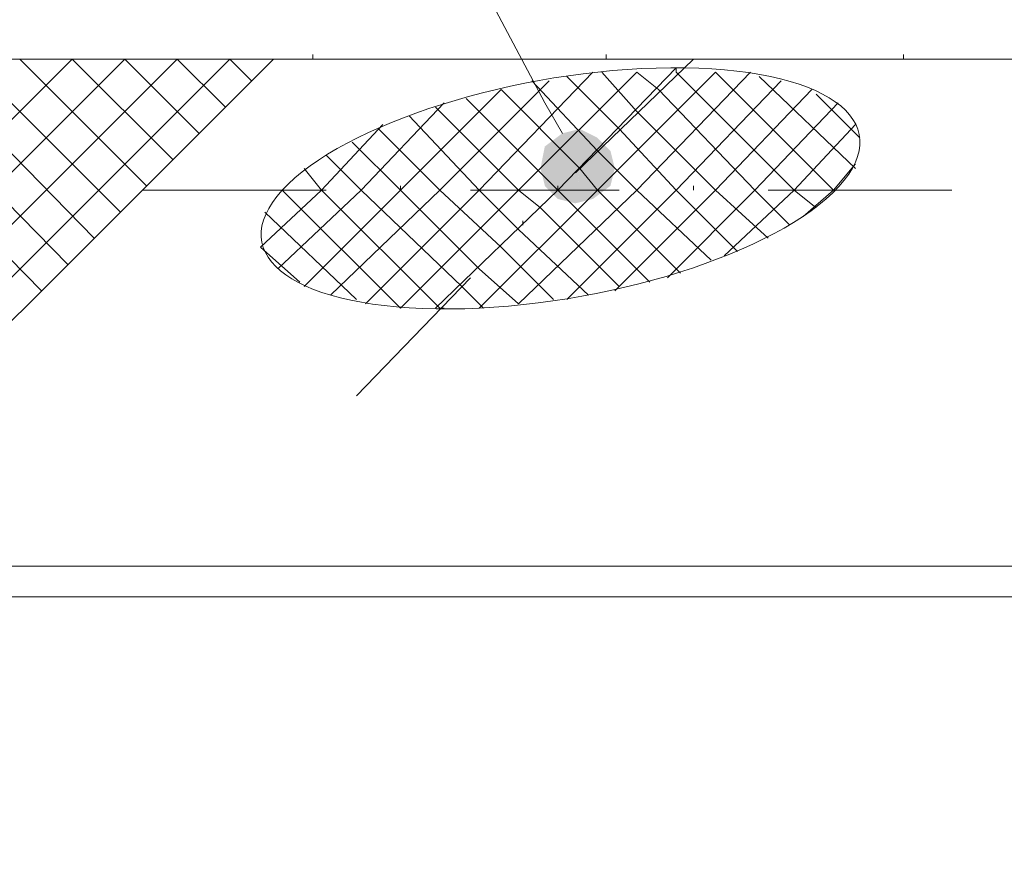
# Model space of a CAD drawing. Extents: x 309 to 1068, y 854 to 1368.
# Tile 43 of 82: x 464 to 479, y 1013 to 1026. Entities that reach past the tile are written whole.
import ezdxf

# ---------------------------------------------------------------- set-up
doc = ezdxf.new("R2010")
doc.units = 0
doc.layers.get('0').update_dxf_attribs({"linetype": 'CONTINUOUS'})
doc.layers.add('PDF_Geometry', color=7, linetype='CONTINUOUS', true_color=0xffffff)

msp = doc.modelspace()

# ---------------------------------------------------------------- linework, layer by layer
at = {"lineweight": 20}
msp.add_lwpolyline([(392.768534, 972.043478), (445.95277, 1025.227764), (565.635095, 1025.227764), (565.635095, 1000.111284), (512.450624, 946.926687), (458.442665, 946.926687)], dxfattribs=at)
at = {"layer": 'PDF_Geometry', "color": 0, "lineweight": 15}
for points in [[(472.510887, 1024.061382), (472.236199, 1024.541851), (464.413231, 1039.295757)], [(460.021227, 1017.267539), (467.98154, 1025.227852)], [(482.324632, 1017.267455), (460.021037, 1017.267455)], [(459.540475, 1016.786973), (482.118288, 1016.786973), (482.186725, 1016.512755), (482.324538, 1016.306505), (482.52985, 1016.16963), (482.873444, 1016.032286), (483.2161, 1015.894942), (483.628132, 1015.826505)]]:
    msp.add_lwpolyline(points, dxfattribs=at)
at = {"layer": 'PDF_Geometry', "color": 252, "lineweight": 5}
for points in [[(468.59916, 1025.227764), (468.59916, 1025.29667)], [(473.197125, 1025.227764), (473.197125, 1025.29667)], [(477.863532, 1025.227764), (477.863532, 1025.29667)], [(406.562398, 966.965234), (411.640371, 972.043672), (464.824742, 1025.227578)], [(407.385522, 966.965234), (412.463959, 972.043672), (465.648337, 1025.227578)], [(408.209117, 966.965234), (413.287554, 972.043672), (466.471933, 1025.227578)], [(409.032713, 966.965234), (414.110678, 972.043672), (467.295056, 1025.227578)], [(464.344599, 1021.590969), (460.776006, 1025.227531)], [(464.756163, 1022.002532), (461.5996, 1025.227531)], [(465.168193, 1022.414563), (462.423194, 1025.227531)], [(465.579757, 1022.826126), (463.177882, 1025.227531)], [(465.99132, 1023.23769), (464.001475, 1025.227531)], [(466.40335, 1023.64972), (464.825069, 1025.227531)], [(467.432442, 1025.227764), (465.099471, 1025.227764)], [(466.814912, 1024.061282), (465.648194, 1025.227531)], [(467.226942, 1024.473312), (466.471786, 1025.227531)], [(467.638507, 1024.884877), (467.295382, 1025.227531)], [(472.098843, 1025.227764), (469.765878, 1025.227764)], [(476.696814, 1025.227764), (474.363843, 1025.227764)], [(481.363221, 1025.227764), (479.03025, 1025.227764)], [(468.118832, 1023.168959), (469.971801, 1021.316459), (471.824301, 1023.168959), (473.677738, 1025.021928)], [(469.42267, 1021.385181), (471.206733, 1023.169243), (472.991264, 1025.022212)], [(470.520759, 1021.316459), (472.442166, 1023.168959), (474.295134, 1025.090834)], [(471.206686, 1021.934087), (471.824499, 1021.385181), (473.677468, 1023.169243), (475.461999, 1025.022212)], [(471.207004, 1021.316459), (473.059973, 1023.168959), (474.912473, 1025.021928)], [(472.579609, 1024.953263), (473.403202, 1024.130138), (474.295234, 1023.1692)], [(473.128553, 1025.021942), (473.677459, 1024.404598), (474.912616, 1023.169442)], [(473.677498, 1025.021942), (474.020623, 1024.747723), (475.529998, 1023.169442)], [(474.295221, 1025.090935), (474.295221, 1025.022029), (476.147721, 1023.16906)], [(476.834293, 1023.1692), (476.765856, 1023.1692), (474.912418, 1025.0217)], [(477.108808, 1023.512137), (475.598965, 1024.953074)], [(468.873711, 1021.522009), (470.589336, 1023.169197), (472.304961, 1024.884822)], [(472.030607, 1024.884827), (473.059982, 1023.786546), (473.677794, 1023.169202)], [(472.579609, 1021.453574), (474.295234, 1023.169199), (475.942421, 1024.884824)], [(468.461967, 1021.659682), (469.971811, 1023.169057), (471.550092, 1024.747807)], [(471.550041, 1024.747713), (472.785197, 1023.512088), (473.059885, 1023.168963)], [(473.334332, 1021.590688), (474.912613, 1023.169438), (476.422457, 1024.747719)], [(477.177246, 1023.992606), (476.490996, 1024.678856)], [(468.050209, 1021.933854), (469.354271, 1023.16901), (470.657865, 1024.54151)], [(473.883334, 1021.728074), (472.442396, 1023.169012), (471.00099, 1024.610418)], [(474.157835, 1021.79651), (475.530335, 1023.169479), (476.834397, 1024.541979)], [(470.109001, 1024.335582), (471.206813, 1023.169332), (471.824626, 1022.551988)], [(470.520759, 1024.472983), (471.824822, 1023.16892), (472.167947, 1022.894702)], [(467.775751, 1022.277019), (468.736688, 1023.16905), (469.697157, 1024.198425)], [(475.050016, 1022.13969), (476.147829, 1023.169534), (477.108766, 1024.19844)], [(469.628578, 1024.130089), (470.589515, 1023.169152), (471.549984, 1022.27712)], [(469.216877, 1023.923981), (469.971564, 1023.169294), (471.207189, 1021.933669)], [(468.805133, 1023.718202), (469.354039, 1023.169296), (470.93232, 1021.659921)], [(476.285306, 1022.757356), (476.765774, 1023.168919), (477.108899, 1023.58095)], [(468.461967, 1023.512137), (468.736655, 1023.169481), (470.589155, 1021.316512)], [(472.442208, 1023.1692), (472.442208, 1023.237638)], [(474.363614, 1021.865138), (473.060021, 1023.1692)], [(474.84418, 1022.070968), (473.677461, 1023.169249)], [(475.255781, 1022.208354), (474.295312, 1023.169292)], [(475.736347, 1022.41442), (474.912753, 1023.169107)], [(476.079241, 1022.619913), (475.530334, 1023.169288)], [(476.491142, 1022.894742), (476.148017, 1023.16943)], [(469.28542, 1021.453387), (467.844482, 1022.825887)], [(473.403054, 1021.659682), (472.167898, 1022.894838)], [(471.893069, 1022.619637), (471.893069, 1022.689012)], [(472.922488, 1021.522009), (471.824675, 1022.551853)], [(468.393389, 1021.728074), (467.775576, 1022.276981)], [(472.373501, 1021.453574), (471.549907, 1022.277167)], [(471.27554, 1021.316459), (470.932415, 1021.659584)], [(470.658003, 1021.316459), (470.589565, 1021.316459)]]:
    msp.add_lwpolyline(points, dxfattribs=at)
at = {"layer": 'PDF_Geometry', "color": 0, "lineweight": 5}
for points in [[(472.716666, 1023.443701), (474.569635, 1025.227764)], [(465.922881, 1023.1692), (468.805225, 1023.1692)], [(469.971943, 1023.1692), (469.971943, 1023.237638)], [(471.069756, 1023.1692), (473.403193, 1023.1692)], [(474.569443, 1023.1692), (474.569443, 1023.237638)], [(475.736347, 1023.1692), (478.618691, 1023.1692)], [(469.285413, 1019.944012), (471.069475, 1021.796512)]]:
    msp.add_lwpolyline(points, dxfattribs=at)
at = {"layer": 'PDF_Geometry', "color": 0, "lineweight": 15}
msp.add_ellipse((472.48316, 1023.198546), major_axis=(4.684416, 0.835392), ratio=0.36251568, start_param=2.699924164, end_param=8.983109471, dxfattribs=at)
for points in [[(472.510887, 1024.061382), (472.236199, 1023.855132), (472.785574, 1023.512007)], [(472.51093, 1024.061511), (472.785617, 1023.512136), (472.785617, 1024.129948)], [(472.785574, 1023.512237), (473.059792, 1023.992706), (472.785574, 1024.13005)], [(473.265653, 1023.786581), (473.059872, 1023.992831), (472.785185, 1023.511893)], [(472.167936, 1023.512237), (472.785749, 1023.512237), (472.236374, 1023.855362)], [(472.785145, 1023.512237), (473.33452, 1023.512237), (473.265613, 1023.786456)], [(472.167936, 1023.511808), (472.236842, 1023.237589), (472.785749, 1023.511808)], [(472.236372, 1023.237636), (472.442153, 1023.031855), (472.785278, 1023.512324)], [(472.442165, 1023.032129), (472.716853, 1022.963223), (472.78529, 1023.512129)], [(472.716795, 1022.963378), (472.991013, 1023.032285), (472.785701, 1023.511816)], [(472.991167, 1023.0321), (473.265854, 1023.237881), (472.785386, 1023.5121)], [(472.785574, 1023.511808), (473.265574, 1023.237589), (473.33448, 1023.511808)]]:
    msp.add_solid(points, dxfattribs=at)

doc.saveas('drawing.dxf')
